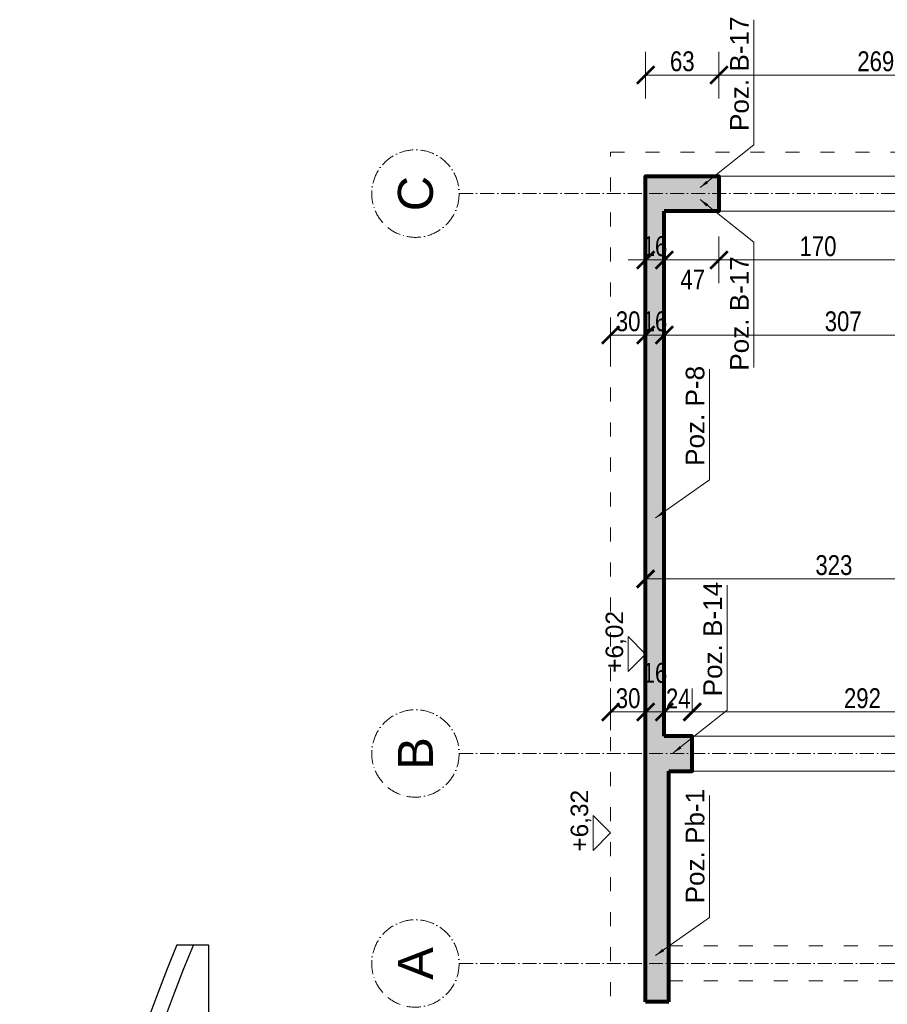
# Model space of a CAD drawing. Header units: inches. Extents: x 201967 to 338763, y -32705 to 30884.
# Tile 228 of 236: x 328929 to 329674, y 15736 to 16580. Entities that reach past the tile are written whole.
import ezdxf
from ezdxf.enums import TextEntityAlignment as Align

# ---------------------------------------------------------------- set-up
doc = ezdxf.new("R2010")
doc.units = ezdxf.units.IN
doc.header["$MEASUREMENT"] = 0
doc.linetypes.add('ACAD_ISO03W100', pattern=[30, 12, -18])
doc.linetypes.add('ACAD_ISO10W100', pattern=[18, 12, -3, 0, -3])
for name, color, linetype, lineweight in [('00_mury grubo', 7, 'Continuous', 30), ('01 a KONSTRUKCJA żelbet', 94, 'Continuous', 80), ('01h3 KONSTRUKCJA pozycje słupy', 252, 'Continuous', 13), ('11 OSIE ściany', 2, 'ACAD_ISO10W100', 5), ('12 PRZERYWANE 1', 73, 'ACAD_ISO03W100', 9), ('20 KRESKOWANIE ścian', 63, 'Continuous', 5), ('30 WIDOK 1 005', 5, 'Continuous', 5), ('50 OPIS 1', 130, 'Continuous', 9), ('90 WYMIAR', 155, 'Continuous', 9)]:
    doc.layers.add(name, color=color, linetype=linetype, lineweight=lineweight)
doc.styles.add('100 arial', font='arial.ttf', dxfattribs={"width": 0.8, "height": 17})
doc.styles.add('arialcce', font='arial.ttf')
doc.styles.add('OPIS', font='arial.ttf')
doc.styles.add('RomanS', font='romans.shx')
doc.styles.add('WYMIAR-50 (15pkt) arial', font='arial.ttf', dxfattribs={"height": 15})
doc.dimstyles.new('100', dxfattribs={"dimscale": 10, "dimtxt": 17, "dimasz": 1.5, "dimexe": 2, "dimexo": 2, "dimgap": 0.3, "dimtad": 1, "dimdec": 1, "dimrnd": 0.5, "dimdsep": 46, "dimtxsty": '100 arial', "dimblk": 'ARCHTICK', "dimcen": 10, "dimclrd": 256, "dimclre": 256, "dimclrt": 256, "dimadec": 0, "dimazin": 0, "dimtfac": 1, "dimtdec": 1, "dimtix": 1, "dimtmove": 1, "dimatfit": 3, "dimfxl": 2, "dimfxlon": 1, "dimtolj": 1, "dimarcsym": 0})
doc.dimstyles.new('DIM100txt12', dxfattribs={"dimtxt": 12, "dimasz": 1.05, "dimexe": 0, "dimexo": 8, "dimgap": 4, "dimtad": 1, "dimdec": 7, "dimrnd": 0.5, "dimdsep": 46, "dimtxsty": 'RomanS', "dimblk1": 'DIM', "dimblk2": 'DIM', "dimsah": 1, "dimcen": 0.09, "dimse1": 1, "dimse2": 1, "dimclrt": 256, "dimadec": 1, "dimazin": 0, "dimtfac": 1, "dimtdec": 7, "dimtix": 1, "dimtofl": 0, "dimtmove": 2, "dimatfit": 3, "dimfxl": 1, "dimtolj": 1, "dimtzin": 0, "dimarcsym": 0})

# ---------------------------------------------------------------- blocks, each defined once
blk = doc.blocks.new('_ARCHTICK')
at = {"color": 0, "linetype": 'ByBlock', "const_width": 0.15}
blk.add_lwpolyline([(-0.5, -0.5), (0.5, 0.5)], dxfattribs=at)
blk = doc.blocks.new('*D2592')
at = {"layer": '90 WYMIAR', "lineweight": -2, "transparency": 16777216}
for p, q in [((-101.28, 316), (-141.28, 316)), ((-121.28, 9), (-121.28, 316)), ((-101.28, 9), (-141.28, 9))]:
    blk.add_line(p, q, dxfattribs=at)
at = {"layer": 'Defpoints', "color": 0, "transparency": 16777216}
for p in [(-121.28, 316), (-15, 316), (-15, 9)]:
    blk.add_point(p, dxfattribs=at)
at = {"layer": '90 WYMIAR', "lineweight": -2, "transparency": 16777216, "xscale": 15, "yscale": 15, "zscale": 15}
for p, rotation in [((-121.28, 316), 90), ((-121.28, 9), 270)]:
    blk.add_blockref('_ARCHTICK', p, dxfattribs=dict(at, rotation=rotation))
at = {"layer": '90 WYMIAR', "transparency": 16777216, "insert": (-109.59, 162.5), "char_height": 17, "attachment_point": 5, "rotation": 270, "style": '100 arial'}
blk.add_mtext('\\A1;307', dxfattribs=at)
blk = doc.blocks.new('*U1124')
blk.add_lwpolyline([(-15, 15), (0, 0), (15, 15), (-15, 15)])
at = {"style": 'WYMIAR-50 (15pkt) arial', "flags": 8}
blk.add_attdef('DETAIL#', text='', height=15, dxfattribs=at).set_placement((-16.14, 14.82), align=Align.BOTTOM_LEFT)
blk = doc.blocks.new('*D2579')
at = {"layer": '90 WYMIAR', "lineweight": -2, "transparency": 16777216}
for p, q in [((-121.28, 332), (-121.28, 347)), ((-101.28, 332), (-141.28, 332)), ((-121.28, 316), (-121.28, 332)), ((-101.28, 316), (-141.28, 316)), ((-121.28, 316), (-121.28, 301))]:
    blk.add_line(p, q, dxfattribs=at)
at = {"layer": 'Defpoints', "color": 0, "transparency": 16777216}
for p in [(-121.28, 332), (15, 332), (-15, 316)]:
    blk.add_point(p, dxfattribs=at)
at = {"layer": '90 WYMIAR', "lineweight": -2, "transparency": 16777216, "xscale": 15, "yscale": 15, "zscale": 15}
for p, rotation in [((-121.28, 332), 270), ((-121.28, 316), 90)]:
    blk.add_blockref('_ARCHTICK', p, dxfattribs=dict(at, rotation=rotation))
at = {"layer": '90 WYMIAR', "transparency": 16777216, "insert": (-109.6, 324), "char_height": 17, "attachment_point": 5, "rotation": 270, "style": '100 arial'}
blk.add_mtext('\\A1;16', dxfattribs=at)
blk = doc.blocks.new('*D2594')
at = {"layer": '90 WYMIAR', "lineweight": -2, "transparency": 16777216}
for p, q in [((-36.9, 269.1), (-76.9, 269.1)), ((-56.9, 99.1), (-56.9, 269.1)), ((-36.9, 99.1), (-76.9, 99.1))]:
    blk.add_line(p, q, dxfattribs=at)
at = {"layer": 'Defpoints', "color": 0, "transparency": 16777216}
for p in [(-56.9, 269.1), (-15, 269.1), (-15, 99.1)]:
    blk.add_point(p, dxfattribs=at)
at = {"layer": '90 WYMIAR', "lineweight": -2, "transparency": 16777216, "xscale": 15, "yscale": 15, "zscale": 15}
for p, rotation in [((-56.9, 269.1), 90), ((-56.9, 99.1), 270)]:
    blk.add_blockref('_ARCHTICK', p, dxfattribs=dict(at, rotation=rotation))
at = {"layer": '90 WYMIAR', "transparency": 16777216, "insert": (-45.22, 184.1), "char_height": 17, "attachment_point": 5, "rotation": 270, "style": '100 arial'}
blk.add_mtext('\\A1;170', dxfattribs=at)
blk = doc.blocks.new('*D2584')
at = {"layer": '90 WYMIAR', "lineweight": -2, "transparency": 16777216}
for p, q in [((-36.9, 316), (-76.9, 316)), ((-56.9, 269.1), (-56.9, 316)), ((-36.9, 269.1), (-76.9, 269.1))]:
    blk.add_line(p, q, dxfattribs=at)
at = {"layer": 'Defpoints', "color": 0, "transparency": 16777216}
for p in [(-56.9, 316), (-15, 316), (-15, 269.1)]:
    blk.add_point(p, dxfattribs=at)
at = {"layer": '90 WYMIAR', "lineweight": -2, "transparency": 16777216, "xscale": 15, "yscale": 15, "zscale": 15}
for p, rotation in [((-56.9, 316), 90), ((-56.9, 269.1), 270)]:
    blk.add_blockref('_ARCHTICK', p, dxfattribs=dict(at, rotation=rotation))
at = {"layer": '90 WYMIAR', "transparency": 16777216, "insert": (-73.62, 291.6), "char_height": 17, "attachment_point": 5, "rotation": 270, "style": '100 arial'}
blk.add_mtext('\\A1;47', dxfattribs=at)
blk = doc.blocks.new('*D2585')
at = {"layer": '90 WYMIAR', "lineweight": -2, "transparency": 16777216}
for p, q in [((-56.9, 332), (-56.9, 347)), ((-36.9, 332), (-76.9, 332)), ((-56.9, 316), (-56.9, 332)), ((-36.9, 316), (-76.9, 316)), ((-56.9, 316), (-56.9, 301))]:
    blk.add_line(p, q, dxfattribs=at)
at = {"layer": 'Defpoints', "color": 0, "transparency": 16777216}
for p in [(-56.9, 332), (-15, 332), (-15, 316)]:
    blk.add_point(p, dxfattribs=at)
at = {"layer": '90 WYMIAR', "lineweight": -2, "transparency": 16777216, "xscale": 15, "yscale": 15, "zscale": 15}
for p, rotation in [((-56.9, 332), 270), ((-56.9, 316), 90)]:
    blk.add_blockref('_ARCHTICK', p, dxfattribs=dict(at, rotation=rotation))
at = {"layer": '90 WYMIAR', "transparency": 16777216, "insert": (-45.22, 324), "char_height": 17, "attachment_point": 5, "rotation": 270, "style": '100 arial'}
blk.add_mtext('\\A1;16', dxfattribs=at)
blk = doc.blocks.new('*D2595')
at = {"layer": '90 WYMIAR', "lineweight": -2, "transparency": 16777216}
for p, q in [((-111.92, 362), (-141.28, 362)), ((-121.28, 332), (-121.28, 362)), ((-101.28, 332), (-141.28, 332))]:
    blk.add_line(p, q, dxfattribs=at)
at = {"layer": 'Defpoints', "color": 0, "transparency": 16777216}
for p in [(-121.28, 362), (-91.92, 362), (15, 332)]:
    blk.add_point(p, dxfattribs=at)
at = {"layer": '90 WYMIAR', "lineweight": -2, "transparency": 16777216, "xscale": 15, "yscale": 15, "zscale": 15}
for p, rotation in [((-121.28, 362), 90), ((-121.28, 332), 270)]:
    blk.add_blockref('_ARCHTICK', p, dxfattribs=dict(at, rotation=rotation))
at = {"layer": '90 WYMIAR', "transparency": 16777216, "insert": (-109.59, 347), "char_height": 17, "attachment_point": 5, "rotation": 270, "style": '100 arial'}
blk.add_mtext('\\A1;30', dxfattribs=at)
blk = doc.blocks.new('*D2588')
at = {"layer": '90 WYMIAR', "lineweight": -2, "transparency": 16777216}
for p, q in [((-350.27, 332), (-310.27, 332)), ((-330.27, 9), (-330.27, 332)), ((-350.27, 9), (-310.27, 9))]:
    blk.add_line(p, q, dxfattribs=at)
at = {"layer": 'Defpoints', "color": 0, "transparency": 16777216}
for p in [(-675, 332), (-330.27, 332), (-548.02, 9)]:
    blk.add_point(p, dxfattribs=at)
at = {"layer": '90 WYMIAR', "lineweight": -2, "transparency": 16777216, "xscale": 15, "yscale": 15, "zscale": 15}
for p, rotation in [((-330.27, 332), 90), ((-330.27, 9), 270)]:
    blk.add_blockref('_ARCHTICK', p, dxfattribs=dict(at, rotation=rotation))
at = {"layer": '90 WYMIAR', "transparency": 16777216, "insert": (-318.58, 170.5), "char_height": 17, "attachment_point": 5, "rotation": 270, "style": '100 arial'}
blk.add_mtext('\\A1;323', dxfattribs=at)
blk = doc.blocks.new('*D2597')
at = {"layer": '90 WYMIAR', "lineweight": -2, "transparency": 16777216}
for p, q in [((81.66, 332), (121.66, 332)), ((101.66, 269.1), (101.66, 332)), ((81.66, 269.1), (121.66, 269.1))]:
    blk.add_line(p, q, dxfattribs=at)
at = {"layer": 'Defpoints', "color": 0, "transparency": 16777216}
for p in [(15, 332), (101.66, 332), (15, 269.1)]:
    blk.add_point(p, dxfattribs=at)
at = {"layer": '90 WYMIAR', "lineweight": -2, "transparency": 16777216, "xscale": 15, "yscale": 15, "zscale": 15}
for p, rotation in [((101.66, 332), 90), ((101.66, 269.1), 270)]:
    blk.add_blockref('_ARCHTICK', p, dxfattribs=dict(at, rotation=rotation))
at = {"layer": '90 WYMIAR', "transparency": 16777216, "insert": (113.34, 300.55), "char_height": 17, "attachment_point": 5, "rotation": 270, "style": '100 arial'}
blk.add_mtext('\\A1;63', dxfattribs=at)
blk = doc.blocks.new('*D2598')
at = {"layer": '90 WYMIAR', "lineweight": -2, "transparency": 16777216}
for p, q in [((81.66, 269.1), (121.66, 269.1)), ((101.66, 269.1), (101.66, 0)), ((81.66, 0), (121.66, 0))]:
    blk.add_line(p, q, dxfattribs=at)
at = {"layer": 'Defpoints', "color": 0, "transparency": 16777216}
for p in [(15, 269.1), (15, 0), (101.66, 0)]:
    blk.add_point(p, dxfattribs=at)
at = {"layer": '90 WYMIAR', "lineweight": -2, "transparency": 16777216, "xscale": 15, "yscale": 15, "zscale": 15}
for p, rotation in [((101.66, 269.1), 90), ((101.66, 0), 270)]:
    blk.add_blockref('_ARCHTICK', p, dxfattribs=dict(at, rotation=rotation))
at = {"layer": '90 WYMIAR', "transparency": 16777216, "insert": (113.34, 134.55), "char_height": 17, "attachment_point": 5, "rotation": 270, "style": '100 arial'}
blk.add_mtext('\\A1;269', dxfattribs=at)
blk = doc.blocks.new('DIM')
for p, q in [((0, -13), (0, 13)), ((8, 0), (-8, 0))]:
    blk.add_line(p, q)
at = {"const_width": 1.71}
blk.add_lwpolyline([(5.71, 5.71), (-5.71, -5.71)], dxfattribs=at)
blk = doc.blocks.new('*D2591')
at = {"layer": '90 WYMIAR', "lineweight": -2, "transparency": 16777216}
for p, q in [((-445, 292), (-424.35, 292)), ((-444.35, 0), (-444.35, 292)), ((-445, 0), (-424.35, 0))]:
    blk.add_line(p, q, dxfattribs=at)
at = {"layer": 'Defpoints', "color": 0, "transparency": 16777216}
for p in [(-465, 292), (-444.35, 292), (-465, 0)]:
    blk.add_point(p, dxfattribs=at)
at = {"layer": '90 WYMIAR', "lineweight": -2, "transparency": 16777216, "xscale": 15, "yscale": 15, "zscale": 15}
for p, rotation in [((-444.35, 292), 90), ((-444.35, 0), 270)]:
    blk.add_blockref('_ARCHTICK', p, dxfattribs=dict(at, rotation=rotation))
at = {"layer": '90 WYMIAR', "transparency": 16777216, "insert": (-432.67, 146), "char_height": 17, "attachment_point": 5, "rotation": 270, "style": '100 arial'}
blk.add_mtext('\\A1;292', dxfattribs=at)
blk = doc.blocks.new('*D2615')
at = {"layer": '90 WYMIAR', "lineweight": -2, "transparency": 16777216}
for p, q in [((-444.35, 316), (-444.35, 331)), ((-445, 316), (-424.35, 316)), ((-444.35, 292), (-444.35, 316)), ((-445, 292), (-424.35, 292)), ((-444.35, 292), (-444.35, 277))]:
    blk.add_line(p, q, dxfattribs=at)
at = {"layer": 'Defpoints', "color": 0, "transparency": 16777216}
for p in [(-465, 316), (-444.35, 316), (-465, 292)]:
    blk.add_point(p, dxfattribs=at)
at = {"layer": '90 WYMIAR', "lineweight": -2, "transparency": 16777216, "xscale": 15, "yscale": 15, "zscale": 15}
for p, rotation in [((-444.35, 316), 270), ((-444.35, 292), 90)]:
    blk.add_blockref('_ARCHTICK', p, dxfattribs=dict(at, rotation=rotation))
at = {"layer": '90 WYMIAR', "transparency": 16777216, "insert": (-432.82, 304), "char_height": 17, "attachment_point": 5, "rotation": 270, "style": '100 arial'}
blk.add_mtext('\\A1;24', dxfattribs=at)
blk = doc.blocks.new('*D2616')
at = {"layer": '90 WYMIAR', "lineweight": -2, "transparency": 16777216}
for p, q in [((-459.97, 332), (-424.35, 332)), ((-444.35, 316), (-444.35, 332)), ((-445, 316), (-424.35, 316))]:
    blk.add_line(p, q, dxfattribs=at)
at = {"layer": 'Defpoints', "color": 0, "transparency": 16777216}
for p in [(-479.97, 332), (-444.35, 332), (-465, 316)]:
    blk.add_point(p, dxfattribs=at)
at = {"layer": '90 WYMIAR', "lineweight": -2, "transparency": 16777216, "xscale": 15, "yscale": 15, "zscale": 15}
for p, rotation in [((-444.35, 332), 90), ((-444.35, 316), 270)]:
    blk.add_blockref('_ARCHTICK', p, dxfattribs=dict(at, rotation=rotation))
at = {"layer": '90 WYMIAR', "transparency": 16777216, "insert": (-410.99, 324), "char_height": 17, "attachment_point": 5, "rotation": 270, "style": '100 arial'}
blk.add_mtext('\\A1;16', dxfattribs=at)
blk = doc.blocks.new('*D2617')
at = {"layer": '90 WYMIAR', "lineweight": -2, "transparency": 16777216}
for p, q in [((-459.97, 362), (-424.35, 362)), ((-444.35, 332), (-444.35, 362)), ((-459.97, 332), (-424.35, 332))]:
    blk.add_line(p, q, dxfattribs=at)
at = {"layer": 'Defpoints', "color": 0, "transparency": 16777216}
for p in [(-479.97, 362), (-444.35, 362), (-479.97, 332)]:
    blk.add_point(p, dxfattribs=at)
at = {"layer": '90 WYMIAR', "lineweight": -2, "transparency": 16777216, "xscale": 15, "yscale": 15, "zscale": 15}
for p, rotation in [((-444.35, 362), 90), ((-444.35, 332), 270)]:
    blk.add_blockref('_ARCHTICK', p, dxfattribs=dict(at, rotation=rotation))
at = {"layer": '90 WYMIAR', "transparency": 16777216, "insert": (-432.67, 347), "char_height": 17, "attachment_point": 5, "rotation": 270, "style": '100 arial'}
blk.add_mtext('\\A1;30', dxfattribs=at)
blk = doc.blocks.new('1 przekrój C Jagielońska')
at = {"layer": '20 KRESKOWANIE ścian'}
h = blk.add_hatch(dxfattribs=at)
h.set_pattern_fill('ANSI33', color=256, scale=30, angle=-90)
h.set_pattern_definition([(45, (-3795.3814, -12239.668), (-5.303301, 5.303301), []), (45, (-3790.078, -12239.668), (-5.303301, 5.303301), [3.75, -1.875])])
h.paths.add_polyline_path([(15, 332), (-15, 332), (-693, 332), (-693, 312), (-495, 312), (-495, 292), (-465, 292), (-465, 316), (-15, 316), (-15, 269.1), (15, 269.1)])
at = {"layer": '00_mury grubo', "color": 3}
for p, q in [((-644.12, 734.06), (-644.12, 707)), ((-644.12, 707), (-2012.12, 707))]:
    blk.add_line(p, q, dxfattribs=at)
for radius, start, end in [(1801.06, 67.68015, 112.31985), (1788.06, 67.50903, 112.49097)]:
    blk.add_arc((-1328.12, -932.06), radius, start, end, dxfattribs=at)
at = {"layer": '01 a KONSTRUKCJA żelbet'}
for p, q in [((-693, 332), (-15, 332)), ((-693, 312), (-693, 332)), ((-465, 316), (-15, 316)), ((-693, 312), (-495, 312))]:
    blk.add_line(p, q, dxfattribs=at)
for points in [[(-15, 332), (15, 332), (15, 269.1), (-15, 269.1), (-15, 316)], [(-495, 312), (-495, 292), (-465, 292), (-465, 316)]]:
    blk.add_lwpolyline(points, dxfattribs=at)
at = {"layer": '11 OSIE ściany'}
for p, q in [((-660, 492), (-660, -823)), ((-479.97, 492), (-479.97, -823)), ((0, 492), (0, -823))]:
    blk.add_line(p, q, dxfattribs=at)
for centre in [(-660, 529.5), (-479.97, 529.5), (0, 529.5)]:
    blk.add_circle(centre, 37.5, dxfattribs=at)
at = {"layer": '12 PRZERYWANE 1'}
for p, q in [((-675, -660), (-675, 312)), ((-645, -660), (-645, 312))]:
    blk.add_line(p, q, dxfattribs=at)
at = {"layer": '30 WIDOK 1 005', "linetype": 'ACAD_ISO03W100'}
for p, q in [((-748.12, 362), (35.61, 362)), ((35.61, 362), (35.61, -330))]:
    blk.add_line(p, q, dxfattribs=at)
at = {"layer": '30 WIDOK 1 005'}
for p, q in [((-495, 292), (-495, 0)), ((-465, 292), (-465, 0))]:
    blk.add_line(p, q, dxfattribs=at)
blk.add_lwpolyline([(-15, 99.1), (-15, 269.1), (15, 269.1), (15, 99.1)], close=True, dxfattribs=at)
at = {"layer": '50 OPIS 1'}
ref = blk.add_blockref('*U1124', (-548.02, 362), dxfattribs=at)
ref.add_attrib('DETAIL#', '+6,32', dxfattribs={"layer": '0', "height": 15, "style": 'WYMIAR-50 (15pkt) arial'}).set_placement((-564.15, 376.82), align=Align.BOTTOM_LEFT)
ref = blk.add_blockref('*U1124', (-394.71, 332), dxfattribs=at)
ref.add_attrib('DETAIL#', '+6,02', dxfattribs={"layer": '0', "height": 15, "style": 'WYMIAR-50 (15pkt) arial'}).set_placement((-410.84, 346.82), align=Align.BOTTOM_LEFT)
at = {"layer": '01h3 KONSTRUKCJA pozycje słupy', "char_height": 16, "style": 'OPIS'}
for s, insert, attachment_point in [('Poz. Pb-1', (-608.45, 289.49), 4), ('Poz. P-8', (-233.4, 289.49), 4), ('Poz. B-14', (-430.96, 274.34), 4), ('Poz. B-17', (-53.68, 251.44), 6), ('Poz. B-17', (53.68, 251.44), 4)]:
    blk.add_mtext(s, dxfattribs=dict(at, insert=insert, attachment_point=attachment_point))
at = {"layer": '11 OSIE ściany', "style": 'arialcce'}
for s, p in [('A', (-660, 529.5)), ('B', (-479.97, 529.5)), ('C', (0, 529.5))]:
    blk.add_text(s, height=30, dxfattribs=at).set_placement(p, align=Align.MIDDLE_CENTER)
at = {"layer": '90 WYMIAR'}
for base, p1, p2, picture, middle in [((-444.35, 362), (-479.97, 332), (-479.97, 362), '*D2617', (-432.67, 347)), ((-121.28, 362), (15, 332), (-91.92, 362), '*D2595', (-109.59, 347)), ((-121.28, 332), (-15, 316), (15, 332), '*D2579', (-109.6, 324)), ((-330.27, 332), (-548.02, 9), (-675, 332), '*D2588', (-318.58, 170.5)), ((-444.35, 316), (-465, 292), (-465, 316), '*D2615', (-432.82, 304)), ((-121.28, 316), (-15, 9), (-15, 316), '*D2592', (-109.59, 162.5)), ((-444.35, 292), (-465, 0), (-465, 292), '*D2591', (-432.67, 146))]:
    dim = blk.add_linear_dim(base=base, p1=p1, p2=p2, angle=270, dimstyle='100', dxfattribs=at)
    dim.commit()
    dim.dimension.update_dxf_attribs({"geometry": picture, "text_midpoint": middle})
at = {"layer": '90 WYMIAR', "color": 2}
for base, p1, p2, picture, middle in [((-56.9, 332), (-15, 316), (-15, 332), '*D2585', (-45.22, 324)), ((101.66, 332), (15, 269.1), (15, 332), '*D2597', (113.34, 300.55)), ((-56.9, 269.1), (-15, 99.1), (-15, 269.1), '*D2594', (-45.22, 184.1)), ((101.66, 0), (15, 269.1), (15, 0), '*D2598', (113.34, 134.55))]:
    dim = blk.add_linear_dim(base=base, p1=p1, p2=p2, angle=270, dimstyle='100', dxfattribs=at)
    dim.commit()
    dim.dimension.update_dxf_attribs({"geometry": picture, "text_midpoint": middle})
at = {"layer": '90 WYMIAR'}
dim = blk.add_linear_dim(base=(-444.35, 332), p1=(-465, 316), p2=(-479.97, 332), angle=270, dimstyle='100', dxfattribs=at)
dim.commit()
dim.dimension.update_dxf_attribs({"geometry": '*D2616', "text_midpoint": (-422.67, 324), "dimtype": 128})
at = {"layer": '90 WYMIAR', "color": 2}
dim = blk.add_linear_dim(base=(-56.9, 316), p1=(-15, 269.1), p2=(-15, 316), angle=270, dimstyle='100', dxfattribs=at)
dim.commit()
dim.dimension.update_dxf_attribs({"geometry": '*D2584', "text_midpoint": (-85.12, 291.6), "dimtype": 128})
at = {"layer": '01h3 KONSTRUKCJA pozycje słupy', "annotation_type": 0, "has_hookline": 1}
for points, hookline_direction, text_width in [([(-653.09, 323.39), (-620.45, 277.32), (-612.45, 277.32)], 0, 92.32), ([(-278.03, 323.39), (-245.4, 277.32), (-237.4, 277.32)], 0, 83.01), ([(-479.53, 308.25), (-442.96, 262.18), (-434.96, 262.18)], 0, 95.35), ([(-5.1, 285.35), (-41.68, 239.28), (-49.68, 239.28)], 1, 95.41), ([(5.1, 285.35), (41.68, 239.28), (49.68, 239.28)], 0, 95.41)]:
    blk.add_leader(points, dimstyle='DIM100txt12', override={"dimasz": 8, "dimgap": 4, "dimtad": 1}, dxfattribs=dict(at, hookline_direction=hookline_direction, text_width=text_width))

msp = doc.modelspace()

# ---------------------------------------------------------------- block references
at = {"layer": '30 WIDOK 1 005', "rotation": 90}
msp.add_blockref('1 przekrój C Jagielońska', (329798.36, 16430.65), dxfattribs=at)

doc.saveas('drawing.dxf')
